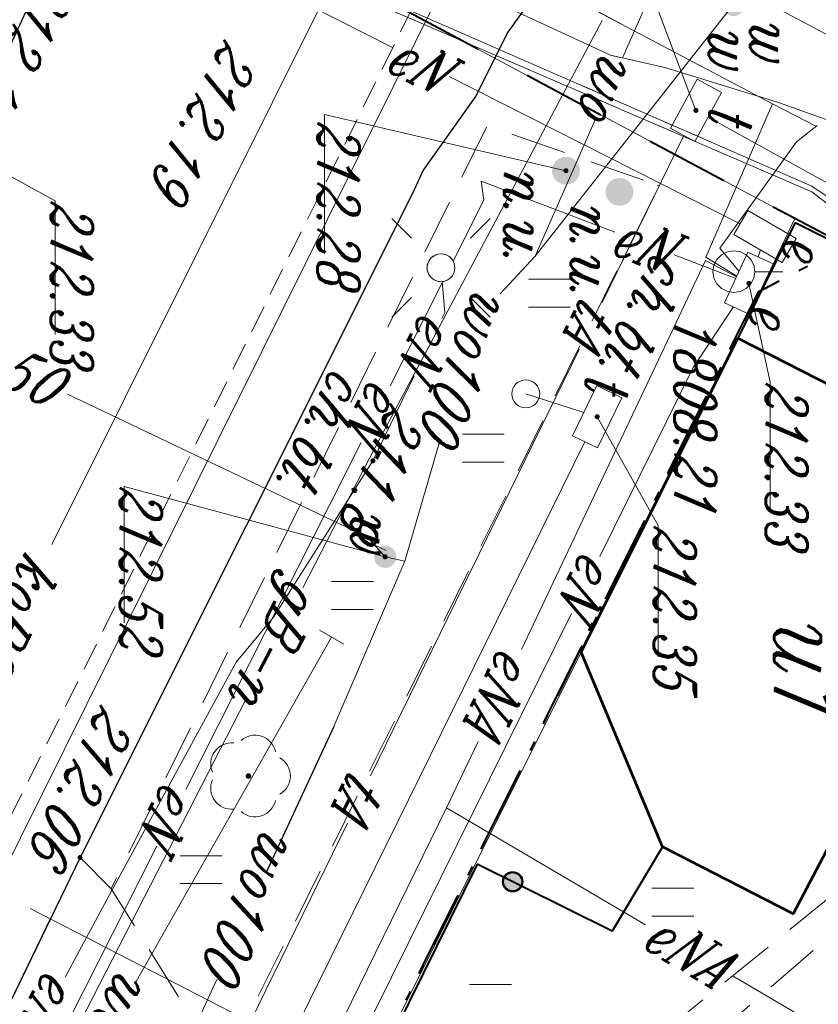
# Model space of a CAD drawing. Header units: millimetres. Extents: x -9598 to -9388, y -264557 to -264347.
# Tile 24 of 44: x -9462 to -9448, y -264425 to -264407. Entities that reach past the tile are written whole.
import ezdxf
from ezdxf.enums import TextEntityAlignment as Align

# ---------------------------------------------------------------- set-up
doc = ezdxf.new("R2010")
doc.units = ezdxf.units.MM
for name, pattern in [('DASHED2', [0.375, 0.25, -0.125]), ('Rakowicka 531_1 wstępna wersja$0$KTCR02-500', [1.5, 1, -0.5]), ('Rakowicka 531_1 wstępna wersja$0$KTJZ01-500', [2, 1.5, -0.5]), ('Rakowicka 531_1 wstępna wersja$0$PTTU04-500', [1.5, 1, -0.5])]:
    doc.linetypes.add(name, pattern=pattern)
doc.layers.get('0').update_dxf_attribs({"color": 20, "lineweight": 35})
for name, color, linetype, lineweight in [('-- CO_p', 51, 'DASHED2', 9), ('-- CO_z', 51, 'Continuous', 9), ('Rakowicka 531_1 wstępna wersja$0$BUIB12_03', 250, 'Continuous', 0), ('Rakowicka 531_1 wstępna wersja$0$EGBB01', 250, 'Continuous', 0), ('Rakowicka 531_1 wstępna wersja$0$EGBD03', 250, 'Continuous', 0), ('Rakowicka 531_1 wstępna wersja$0$EPGPO_216', 7, 'Continuous', 0), ('Rakowicka 531_1 wstępna wersja$0$EPUPZ_251', 7, 'Continuous', 0), ('Rakowicka 531_1 wstępna wersja$0$GUPISL', 250, 'Continuous', 13), ('Rakowicka 531_1 wstępna wersja$0$KTCR02', 250, 'Continuous', 0), ('Rakowicka 531_1 wstępna wersja$0$KTJZ01', 250, 'Continuous', 0), ('Rakowicka 531_1 wstępna wersja$0$KTKR01', 250, 'Continuous', 0), ('Rakowicka 531_1 wstępna wersja$0$KTOK05_01', 250, 'Continuous', 0), ('Rakowicka 531_1 wstępna wersja$0$OBOP02_01', 250, 'Continuous', 0), ('Rakowicka 531_1 wstępna wersja$0$PTTU04', 250, 'Continuous', 0), ('Rakowicka 531_1 wstępna wersja$0$RTPW02', 250, 'Continuous', 0), ('Rakowicka 531_1 wstępna wersja$0$SUOP03_18', 250, 'Continuous', 0), ('Rakowicka 531_1 wstępna wersja$0$SUPE_01', 250, 'Continuous', 0), ('Rakowicka 531_1 wstępna wersja$0$SUPG_01', 250, 'Continuous', 0), ('Rakowicka 531_1 wstępna wersja$0$SUPK_01', 250, 'Continuous', 0), ('Rakowicka 531_1 wstępna wersja$0$SUPT_01', 250, 'Continuous', 0), ('Rakowicka 531_1 wstępna wersja$0$SUPW_01', 250, 'Continuous', 0), ('Rakowicka 531_1 wstępna wersja$0$SUSM04_01_E', 250, 'Continuous', 0), ('Rakowicka 531_1 wstępna wersja$0$SUUS15_03_E', 250, 'Continuous', 0), ('Rakowicka 531_1 wstępna wersja$0$SUUS15_3b_E', 250, 'Continuous', 0), ('Rakowicka 531_1 wstępna wersja$0$SUUS15_7a_T', 250, 'Continuous', 0), ('Rakowicka 531_1 wstępna wersja$0$SUUS15_7b_T', 250, 'Continuous', 0), ('Rakowicka 531_1 wstępna wersja$0$SUUS18_01', 250, 'Continuous', 0), ('Rakowicka 531_1 wstępna wersja$0$SUUS25_W', 250, 'Continuous', 0), ('Rakowicka 531_1 wstępna wersja$0$SUUS30_01', 250, 'Continuous', 0), ('Rakowicka 531_1 wstępna wersja$0$SUXX_01_W', 250, 'Continuous', 0), ('Rakowicka 531_1 wstępna wersja$0$Warstwa 5', 250, 'Continuous', 0)]:
    doc.layers.add(name, color=color, linetype=linetype, lineweight=lineweight)
doc.layers.add('-- RAMKA', color=11, linetype='Continuous')
for name, color, linetype, lineweight, true_color in [('Rakowicka 531_1 wstępna wersja$0$GSPPPK', 7, 'Continuous', 13, 0x0a0909), ('Rakowicka 531_1 wstępna wersja$0$GUPESH', 1, 'Continuous', 0, 0xff0000), ('Rakowicka 531_1 wstępna wersja$0$GUPTSH', 7, 'Continuous', 0, 0xff9100), ('Rakowicka 531_1 wstępna wersja$0$GUPTUX_O', 7, 'Continuous', 0, 0x0a0909), ('Rakowicka 531_1 wstępna wersja$0$GUPWSH', 5, 'Continuous', 0, 0x0000ff)]:
    doc.layers.add(name, color=color, linetype=linetype, lineweight=lineweight, true_color=true_color)
doc.styles.add('Rakowicka 531_1 wstępna wersja$0$Style-ITALIC_1250 I 0.20944', font='ITALIC_1250.shx', dxfattribs={"oblique": 12})

# ---------------------------------------------------------------- blocks, each defined once
blk = doc.blocks.new('Rakowicka 531_1 wstępna wersja$0$GUPESH1')
at = {"layer": 'Rakowicka 531_1 wstępna wersja$0$GUPESH', "linetype": 'Continuous', "lineweight": 13}
blk.add_hatch(color=1, dxfattribs=at).paths.add_polyline_path([(0, -0.45), (-0.11647, -0.43467), (-0.225, -0.38971), (-0.3182, -0.3182), (-0.38971, -0.225), (-0.43467, -0.11647), (-0.45, 0), (-0.43467, 0.11647), (-0.38971, 0.225), (-0.3182, 0.3182), (-0.225, 0.38971), (-0.11647, 0.43467), (0, 0.45), (0.11647, 0.43467), (0.225, 0.38971), (0.3182, 0.3182), (0.38971, 0.225), (0.43467, 0.11647), (0.45, 0), (0.43467, -0.11647), (0.38971, -0.225), (0.3182, -0.3182), (0.225, -0.38971), (0.11647, -0.43467)])
blk = doc.blocks.new('Rakowicka 531_1 wstępna wersja$0$GUPTSH1')
at = {"layer": 'Rakowicka 531_1 wstępna wersja$0$GUPTSH', "linetype": 'Continuous', "lineweight": 13}
blk.add_hatch(color=30, dxfattribs=at).paths.add_polyline_path([(0, -0.45), (-0.11647, -0.43467), (-0.225, -0.38971), (-0.3182, -0.3182), (-0.38971, -0.225), (-0.43467, -0.11647), (-0.45, 0), (-0.43467, 0.11647), (-0.38971, 0.225), (-0.3182, 0.3182), (-0.225, 0.38971), (-0.11647, 0.43467), (0, 0.45), (0.11647, 0.43467), (0.225, 0.38971), (0.3182, 0.3182), (0.38971, 0.225), (0.43467, 0.11647), (0.45, 0), (0.43467, -0.11647), (0.38971, -0.225), (0.3182, -0.3182), (0.225, -0.38971), (0.11647, -0.43467)])
blk = doc.blocks.new('Rakowicka 531_1 wstępna wersja$0$OBOP02_01')
at = {"layer": 'Rakowicka 531_1 wstępna wersja$0$OBOP02_01', "linetype": 'Continuous', "lineweight": 13}
h = blk.add_hatch(color=96, dxfattribs=at)
edge = h.paths.add_edge_path()
edge.add_arc((0, 0), 0.05, 0, 360)
at = {"layer": 'Rakowicka 531_1 wstępna wersja$0$OBOP02_01', "color": 96, "linetype": 'Continuous', "lineweight": 13}
for centre, start, end in [((0, 0.375), 30.1471, 149.8529), ((-0.357, 0.116), 102.1471, 221.8529), ((0.357, 0.116), 318.1471, 77.8529), ((-0.22, -0.303), 174.1472, 293.8529), ((0.22, -0.303), 246.1471, 5.8529)]:
    blk.add_arc(centre, 0.375, start, end, dxfattribs=at)
blk = doc.blocks.new('Rakowicka 531_1 wstępna wersja$0$GUPWSH1')
at = {"layer": 'Rakowicka 531_1 wstępna wersja$0$GUPWSH', "linetype": 'Continuous', "lineweight": 13}
blk.add_hatch(color=5, dxfattribs=at).paths.add_polyline_path([(0, -0.45), (-0.11647, -0.43467), (-0.225, -0.38971), (-0.3182, -0.3182), (-0.38971, -0.225), (-0.43467, -0.11647), (-0.45, 0), (-0.43467, 0.11647), (-0.38971, 0.225), (-0.3182, 0.3182), (-0.225, 0.38971), (-0.11647, 0.43467), (0, 0.45), (0.11647, 0.43467), (0.225, 0.38971), (0.3182, 0.3182), (0.38971, 0.225), (0.43467, 0.11647), (0.45, 0), (0.43467, -0.11647), (0.38971, -0.225), (0.3182, -0.3182), (0.225, -0.38971), (0.11647, -0.43467)])
blk = doc.blocks.new('Rakowicka 531_1 wstępna wersja$0$SUXX_01')
at = {"layer": 'Rakowicka 531_1 wstępna wersja$0$SUXX_01_W', "color": 5, "linetype": 'Continuous', "lineweight": 13}
blk.add_line((0, -0.25), (0, 0.25), dxfattribs=at)
blk = doc.blocks.new('Rakowicka 531_1 wstępna wersja$0$GSPPPK1')
at = {"color": 0, "flags": 128}
blk.add_lwpolyline([(0, 8.75), (0, 3.75)], dxfattribs=at)
blk.add_lwpolyline([(0, 3.75), (1.15881, 3.56646), (2.20419, 3.03381), (3.03381, 2.20419), (3.56646, 1.15881), (3.75, 0), (3.56646, -1.15881), (3.03381, -2.20419), (2.20419, -3.03381), (1.15881, -3.56646), (0, -3.75), (-1.15881, -3.56646), (-2.20419, -3.03381), (-3.03381, -2.20419), (-3.56646, -1.15881), (-3.75, 0), (-3.56646, 1.15881), (-3.03381, 2.20419), (-2.20419, 3.03381), (-1.15881, 3.56646), (0, 3.75)], close=True, dxfattribs=at)
blk = doc.blocks.new('Rakowicka 531_1 wstępna wersja$0$GUPISL1_10')
at = {"color": 0, "flags": 128}
for points in [[(-8.83883, 8.83883), (-5.3033, 5.3033)], [(8.83883, 8.83883), (5.3033, 5.3033)], [(-8.83883, -8.83883), (-5.3033, -5.3033)], [(8.83883, -8.83883), (5.3033, -5.3033)]]:
    blk.add_lwpolyline(points, dxfattribs=at)
blk.add_lwpolyline([(0, 2.5), (0.85505, 2.34922), (1.60697, 1.9151), (2.16507, 1.25), (2.41482, 0.64705), (2.5, 0), (2.41482, -0.64705), (2.16507, -1.25), (1.70042, -1.83262), (1.0847, -2.25242), (0.3726, -2.47207), (-0.3726, -2.47207), (-1.0847, -2.25242), (-1.70042, -1.83262), (-2.16507, -1.25), (-2.43732, -0.5563), (-2.493, 0.18682), (-2.32718, 0.91335), (-1.95458, 1.55872), (-1.4083, 2.0656), (-0.7369, 2.38893), (0, 2.5)], close=True, dxfattribs=at)
blk = doc.blocks.new('Rakowicka 531_1 wstępna wersja$0$RTPW02')
at = {"layer": 'Rakowicka 531_1 wstępna wersja$0$Warstwa 5', "linetype": 'Continuous', "lineweight": 13}
h = blk.add_hatch(color=250, dxfattribs=at)
edge = h.paths.add_edge_path()
edge.add_arc((0, 0), 0.045, 0, 360)
blk = doc.blocks.new('Rakowicka 531_1 wstępna wersja$0$SUUS30_01')
at = {"layer": 'Rakowicka 531_1 wstępna wersja$0$SUUS30_01', "linetype": 'Continuous', "lineweight": 13}
h = blk.add_hatch(color=250, dxfattribs=at)
edge = h.paths.add_edge_path()
edge.add_arc((0, 0), 0.25, 0, 360)
blk = doc.blocks.new('Rakowicka 531_1 wstępna wersja$0$SUUS25')
at = {"layer": 'Rakowicka 531_1 wstępna wersja$0$SUUS25_W', "linetype": 'Continuous', "lineweight": 13}
h = blk.add_hatch(color=250, dxfattribs=at)
edge = h.paths.add_edge_path()
edge.add_arc((0, 0), 0.2, 0, 360)
blk = doc.blocks.new('Rakowicka 531_1 wstępna wersja$0$PTTU04_01')
at = {"layer": 'Rakowicka 531_1 wstępna wersja$0$PTTU04', "color": 250, "linetype": 'Continuous', "lineweight": 13}
for p, q in [((-0.25, -0.375), (-0.25, 0.375)), ((0.25, -0.375), (0.25, 0.375))]:
    blk.add_line(p, q, dxfattribs=at)
blk = doc.blocks.new('Rakowicka 531_1 wstępna wersja$0$RTPW02_1')
at = {"layer": 'Rakowicka 531_1 wstępna wersja$0$RTPW02', "linetype": 'Continuous', "lineweight": 13}
h = blk.add_hatch(color=250, dxfattribs=at)
edge = h.paths.add_edge_path()
edge.add_arc((0, 0), 0.045, 0, 360)
blk = doc.blocks.new('Rakowicka 531_1 wstępna wersja$0$SUUS18_01')
at = {"layer": 'Rakowicka 531_1 wstępna wersja$0$SUUS18_01', "color": 250, "linetype": 'Continuous', "lineweight": 13, "flags": 128}
blk.add_lwpolyline([(-0.5, 0.25), (0.5, 0.25), (0.5, -0.25), (-0.5, -0.25), (-0.5, 0.25)], close=True, dxfattribs=at)
blk = doc.blocks.new('Rakowicka 531_1 wstępna wersja$0$510')
at = {"layer": 'Rakowicka 531_1 wstępna wersja$0$SUSM04_01_E', "color": 250, "linetype": 'Continuous', "lineweight": 13}
blk.add_circle((0, 0), 0.25, dxfattribs=at)
blk = doc.blocks.new('Rakowicka 531_1 wstępna wersja$0$SUUS15_3b_E')
at = {"layer": 'Rakowicka 531_1 wstępna wersja$0$SUUS15_3b_E', "color": 1, "linetype": 'Continuous', "lineweight": 13, "flags": 128}
blk.add_lwpolyline([(-0.5, 0.25), (0.5, 0.25), (0.5, -0.25), (-0.5, -0.25), (-0.5, 0.25)], close=True, dxfattribs=at)
blk = doc.blocks.new('Rakowicka 531_1 wstępna wersja$0$SUUS15_7b_T')
at = {"layer": 'Rakowicka 531_1 wstępna wersja$0$SUUS15_7b_T', "color": 30, "linetype": 'Continuous', "lineweight": 13, "flags": 128}
blk.add_lwpolyline([(-0.5, 0.25), (0.5, 0.25), (0.5, -0.25), (-0.5, -0.25), (-0.5, 0.25)], close=True, dxfattribs=at)
blk = doc.blocks.new('Rakowicka 531_1 wstępna wersja$0$510_2')
at = {"layer": 'Rakowicka 531_1 wstępna wersja$0$SUSM04_01_E', "color": 250, "linetype": 'Continuous', "lineweight": 13}
blk.add_circle((0, 0), 0.25, dxfattribs=at)
blk = doc.blocks.new('Rakowicka 531_1 wstępna wersja')
at = {"layer": 'Rakowicka 531_1 wstępna wersja$0$KTOK05_01', "linetype": 'Continuous', "lineweight": 40}
h = blk.add_hatch(color=250, dxfattribs=at)
edge = h.paths.add_edge_path()
edge.add_arc((7425315.595, 5549082.695), 0.17, 0, 360)
at = {"layer": 'Rakowicka 531_1 wstępna wersja$0$BUIB12_03', "color": 250, "linetype": 'Continuous', "lineweight": 13, "flags": 128}
blk.add_lwpolyline([(7425308.19, 5549091.32), (7425305.85, 5549086.73), (7425303.78, 5549087.76), (7425306.08, 5549092.38), (7425308.19, 5549091.32)], close=True, dxfattribs=at)
at = {"layer": 'Rakowicka 531_1 wstępna wersja$0$EGBB01', "color": 250, "linetype": 'Continuous', "lineweight": 53, "flags": 128}
blk.add_lwpolyline([(7425305.85, 5549086.73), (7425308.48, 5549091.88), (7425312.89, 5549089.64), (7425314.66, 5549088.71), (7425314.58, 5549088.56), (7425316.17, 5549087.72), (7425314.97, 5549085.38), (7425311.48, 5549083.92), (7425305.85, 5549086.73)], close=True, dxfattribs=at)
at = {"layer": 'Rakowicka 531_1 wstępna wersja$0$EGBD03', "color": 96, "linetype": 'Continuous', "lineweight": 13, "flags": 128}
for points in [[(7425324.18, 5549127.474), (7425322.67, 5549124.6), (7425313.32, 5549106.49), (7425303.71, 5549087.75), (7425295.44, 5549072.28), (7425282.33, 5549080.89), (7425294.19, 5549103.78), (7425296.9, 5549108.89), (7425302.92, 5549120.41), (7425305.61, 5549125.48), (7425304.7, 5549125.97), (7425309.344, 5549134.875)], [(7425330.541, 5549078.787), (7425329.63, 5549076.9), (7425328.84, 5549075.25), (7425311.48, 5549083.92), (7425305.85, 5549086.73), (7425303.71, 5549087.75), (7425313.32, 5549106.49), (7425334.47, 5549095.85), (7425337.41, 5549094.37), (7425337.57, 5549094.29), (7425336.35, 5549091.95), (7425336.681, 5549091.785)], [(7425377.48, 5549032.21), (7425364.05, 5549039.31), (7425363.81, 5549038.86), (7425355.7, 5549042.97), (7425349.9, 5549045.91), (7425316.05, 5549062.26), (7425311.57, 5549064.57), (7425306.63, 5549067.13), (7425295.44, 5549072.28), (7425303.71, 5549087.75), (7425305.85, 5549086.73), (7425311.48, 5549083.92), (7425328.84, 5549075.25), (7425337.39, 5549070.98), (7425355.94, 5549061.91), (7425374.38, 5549052.81), (7425383.03, 5549048.34)]]:
    blk.add_lwpolyline(points, dxfattribs=at)
at = {"layer": 'Rakowicka 531_1 wstępna wersja$0$EPGPO_216', "color": 8, "linetype": 'Continuous', "lineweight": 40}
for p, q in [((7425303.031, 5549086.48), (7425302.324, 5549085.157)), ((7425308.266, 5549085.484), (7425306.923, 5549086.153)), ((7425310.504, 5549084.37), (7425309.161, 5549085.038)), ((7425301.853, 5549084.275), (7425301.145, 5549082.953)), ((7425312.742, 5549083.256), (7425311.399, 5549083.924)), ((7425314.98, 5549082.142), (7425313.637, 5549082.81)), ((7425300.674, 5549082.071), (7425299.967, 5549080.748)), ((7425317.218, 5549081.027), (7425315.875, 5549081.696))]:
    blk.add_line(p, q, dxfattribs=at)
at = {"layer": 'Rakowicka 531_1 wstępna wersja$0$EPGPO_216', "color": 8, "linetype": 'Continuous', "lineweight": 40, "flags": 128}
for points in [[(7425304.2, 5549088.69), (7425303.71, 5549087.75), (7425303.503, 5549087.362)], [(7425306.028, 5549086.598), (7425305.02, 5549087.1), (7425304.849, 5549087.432)]]:
    blk.add_lwpolyline(points, dxfattribs=at)
at = {"layer": 'Rakowicka 531_1 wstępna wersja$0$EPUPZ_251', "color": 8, "linetype": 'Continuous', "lineweight": 40}
for p, q in [((7425304.565, 5549087.982), (7425304.645, 5549087.826)), ((7425305.9, 5549086.662), (7425306.056, 5549086.584)), ((7425306.37, 5549086.428), (7425306.526, 5549086.35)), ((7425306.884, 5549086.172), (7425307.779, 5549085.726)), ((7425308.138, 5549085.547), (7425308.294, 5549085.469)), ((7425308.608, 5549085.313), (7425308.764, 5549085.235)), ((7425309.122, 5549085.057), (7425310.017, 5549084.611)), ((7425310.375, 5549084.433), (7425310.532, 5549084.355)), ((7425310.845, 5549084.199), (7425311.002, 5549084.121)), ((7425311.36, 5549083.943), (7425312.255, 5549083.497)), ((7425312.613, 5549083.319), (7425312.77, 5549083.241)), ((7425313.083, 5549083.085), (7425313.24, 5549083.007)), ((7425313.598, 5549082.828), (7425314.493, 5549082.382)), ((7425314.851, 5549082.204), (7425315.008, 5549082.126)), ((7425315.321, 5549081.97), (7425315.478, 5549081.892)), ((7425315.836, 5549081.714), (7425316.731, 5549081.268)), ((7425317.089, 5549081.09), (7425317.246, 5549081.012)), ((7425317.559, 5549080.856), (7425317.716, 5549080.778))]:
    blk.add_line(p, q, dxfattribs=at)
at = {"layer": 'Rakowicka 531_1 wstępna wersja$0$EPUPZ_251', "color": 8, "linetype": 'Continuous', "lineweight": 40, "flags": 128}
blk.add_lwpolyline([(7425304.829, 5549087.471), (7425305.02, 5549087.1), (7425305.542, 5549086.84)], dxfattribs=at)
at = {"layer": 'Rakowicka 531_1 wstępna wersja$0$KTCR02', "color": 250, "linetype": 'Rakowicka 531_1 wstępna wersja$0$KTCR02-500', "lineweight": 13, "flags": 128}
for points in [[(7425302.84, 5549081.09), (7425301.52, 5549082.03), (7425300.37, 5549082.61), (7425299.43, 5549083.28), (7425298.66, 5549084.15), (7425298.14, 5549085.02), (7425297.8, 5549086.02), (7425297.66, 5549086.96), (7425297.63, 5549087.93), (7425297.72, 5549088.7), (7425297.93, 5549089.59), (7425299.92, 5549093.33), (7425300.12, 5549093.67), (7425300.25, 5549093.89), (7425306.76, 5549106.35), (7425309.1, 5549105.08), (7425310.23, 5549107.29), (7425307.84, 5549108.54), (7425314.08, 5549120.54), (7425316.83, 5549125.75), (7425319.058, 5549130.029)], [(7425319.95, 5549119.62), (7425317.38, 5549114.62), (7425317.04, 5549113.95), (7425313.83, 5549107.69), (7425320.49, 5549103.5), (7425328.494, 5549099.463), (7425328.4, 5549099.27), (7425328.27, 5549099), (7425320.288, 5549103.052), (7425313.28, 5549106.61), (7425309.444, 5549099.029), (7425306.08, 5549092.38), (7425303.78, 5549087.76), (7425305.85, 5549086.73), (7425311.48, 5549083.92), (7425314.97, 5549085.38), (7425316.48, 5549084.48), (7425315.28, 5549082.06), (7425320.1, 5549079.67)], [(7425303.12, 5549085.32), (7425303.109, 5549085.287)], [(7425315.72, 5549075.5), (7425315.16, 5549074.94), (7425303.26, 5549080.9), (7425302.84, 5549081.09)], [(7425297.097, 5549075.304), (7425302.89, 5549072.63), (7425311.94, 5549068.09), (7425312.37, 5549067.76), (7425312.408, 5549067.647)]]:
    blk.add_lwpolyline(points, dxfattribs=at)
at = {"layer": 'Rakowicka 531_1 wstępna wersja$0$KTJZ01', "color": 250, "linetype": 'Rakowicka 531_1 wstępna wersja$0$KTJZ01-500', "lineweight": 13, "flags": 128}
for points in [[(7425319.058, 5549130.029), (7425316.83, 5549125.75), (7425314.08, 5549120.54), (7425307.84, 5549108.54), (7425306.76, 5549106.35), (7425300.25, 5549093.89), (7425300.12, 5549093.67), (7425299.92, 5549093.33), (7425297.93, 5549089.59), (7425297.72, 5549088.7), (7425297.63, 5549087.93), (7425297.66, 5549086.96), (7425297.8, 5549086.02), (7425298.14, 5549085.02), (7425298.66, 5549084.15), (7425299.43, 5549083.28), (7425300.37, 5549082.61), (7425301.52, 5549082.03), (7425302.84, 5549081.09)], [(7425302.84, 5549081.09), (7425303.26, 5549080.9), (7425315.16, 5549074.94), (7425320.45, 5549072.38), (7425324.79, 5549070.18), (7425329.97, 5549067.64), (7425348.54, 5549058.38), (7425354.22, 5549055.61), (7425357.67, 5549053.91), (7425362.03, 5549051.7), (7425363.18, 5549051.07), (7425368.65, 5549048.38), (7425372.69, 5549046.37), (7425377.06, 5549044.2), (7425384.6, 5549040.44), (7425387.82, 5549038.8), (7425393.82, 5549035.85), (7425394.13, 5549035.69), (7425398.63, 5549033.36), (7425412.124, 5549026.776), (7425418.203, 5549023.709)], [(7425315.72, 5549075.5), (7425315.16, 5549074.94), (7425320.45, 5549072.38), (7425320.75, 5549072.99)], [(7425349.93, 5549046.35), (7425349.81, 5549047.32), (7425349.48, 5549048.16), (7425349.02, 5549048.91), (7425348.39, 5549049.58), (7425347.2, 5549050.41), (7425346.1, 5549051.08), (7425336.01, 5549056.22), (7425318.45, 5549064.72), (7425312.37, 5549067.76), (7425311.94, 5549068.09), (7425302.89, 5549072.63), (7425297.097, 5549075.304)]]:
    blk.add_lwpolyline(points, dxfattribs=at)
at = {"layer": 'Rakowicka 531_1 wstępna wersja$0$KTKR01', "color": 250, "linetype": 'Continuous', "lineweight": 30, "flags": 128}
for points in [[(7425300.25, 5549093.89), (7425300.12, 5549093.67), (7425299.92, 5549093.33), (7425297.93, 5549089.59), (7425297.72, 5549088.7), (7425297.63, 5549087.93), (7425297.66, 5549086.96), (7425297.8, 5549086.02), (7425298.14, 5549085.02), (7425298.66, 5549084.15), (7425299.43, 5549083.28), (7425300.37, 5549082.61), (7425301.52, 5549082.03), (7425302.84, 5549081.09)], [(7425302.84, 5549081.09), (7425303.26, 5549080.9), (7425315.16, 5549074.94), (7425320.45, 5549072.38), (7425324.79, 5549070.18), (7425329.97, 5549067.64), (7425348.54, 5549058.38), (7425354.22, 5549055.61), (7425357.67, 5549053.91), (7425362.03, 5549051.7), (7425363.18, 5549051.07), (7425368.65, 5549048.38), (7425372.69, 5549046.37), (7425377.06, 5549044.2), (7425384.6, 5549040.44), (7425387.82, 5549038.8), (7425393.82, 5549035.85), (7425394.13, 5549035.69), (7425398.63, 5549033.36), (7425412.124, 5549026.776), (7425418.203, 5549023.709)], [(7425288.96, 5549073.88), (7425290.75, 5549075.76), (7425292.94, 5549076.53), (7425295.17, 5549076.23), (7425297.097, 5549075.304), (7425302.89, 5549072.63), (7425311.94, 5549068.09), (7425312.37, 5549067.76), (7425318.45, 5549064.72), (7425336.01, 5549056.22), (7425346.1, 5549051.08)]]:
    blk.add_lwpolyline(points, dxfattribs=at)
at = {"layer": 'Rakowicka 531_1 wstępna wersja$0$KTOK05_01', "color": 250, "linetype": 'Continuous', "lineweight": 40}
for p, q in [((7425303.78, 5549087.76), (7425305.85, 5549086.73)), ((7425315.28, 5549082.06), (7425320.1, 5549079.67))]:
    blk.add_line(p, q, dxfattribs=at)
at = {"layer": 'Rakowicka 531_1 wstępna wersja$0$KTOK05_01', "color": 250, "linetype": 'Continuous', "lineweight": 40, "flags": 128}
for points in [[(7425303.78, 5549087.76), (7425306.08, 5549092.38), (7425309.444, 5549099.029), (7425313.28, 5549106.61)], [(7425314.97, 5549085.38), (7425316.48, 5549084.48), (7425315.28, 5549082.06)]]:
    blk.add_lwpolyline(points, dxfattribs=at)
at = {"layer": 'Rakowicka 531_1 wstępna wersja$0$KTOK05_01', "color": 250, "linetype": 'Continuous', "lineweight": 40}
for radius in [0.175, 0.17]:
    blk.add_circle((7425315.595, 5549082.695), radius, dxfattribs=at)
at = {"layer": 'Rakowicka 531_1 wstępna wersja$0$PTTU04', "color": 250, "linetype": 'Rakowicka 531_1 wstępna wersja$0$PTTU04-500', "lineweight": 13, "flags": 128}
for points in [[(7425320.288, 5549103.052), (7425328.27, 5549099), (7425333.206, 5549096.585), (7425332.51, 5549095.26), (7425331.89, 5549094.08), (7425328.38, 5549095.88), (7425328.16, 5549095.55), (7425323.96, 5549097.56), (7425323.54, 5549096.95), (7425318.58, 5549087), (7425322.38, 5549085.11), (7425322.21, 5549084.77), (7425322.89, 5549084.42), (7425323.32, 5549084.2), (7425323.16, 5549083.95), (7425318.39, 5549086.27), (7425315.22, 5549089.94), (7425315.46, 5549090.4), (7425316.52, 5549089.86), (7425317.92, 5549092.57), (7425316.871, 5549093.102), (7425317.67, 5549094.64), (7425313.518, 5549096.856), (7425314.891, 5549099.561), (7425317.784, 5549098.119), (7425320.288, 5549103.052)], [(7425320.1, 5549079.67), (7425315.28, 5549082.06), (7425316.48, 5549084.48), (7425314.97, 5549085.38), (7425316.17, 5549087.72), (7425314.58, 5549088.56), (7425314.66, 5549088.71), (7425315.03, 5549089.42), (7425318.08, 5549085.65), (7425322.78, 5549083.35), (7425320.623, 5549079.425), (7425320.1, 5549079.67)], [(7425318.93, 5549077.5), (7425315.72, 5549075.5), (7425302.04, 5549082.24), (7425303.12, 5549085.32), (7425318.93, 5549077.5)]]:
    blk.add_lwpolyline(points, close=True, dxfattribs=at)
at = {"layer": 'Rakowicka 531_1 wstępna wersja$0$SUOP03_18', "color": 5, "linetype": 'Continuous', "lineweight": 30, "flags": 128}
blk.add_lwpolyline([(7425312.81, 5549079.49), (7425315.44, 5549078.27)], dxfattribs=at)
at = {"layer": 'Rakowicka 531_1 wstępna wersja$0$SUPE_01', "color": 1, "linetype": 'Continuous', "lineweight": 13}
for p, q in [((7425301.966, 5549085.401), (7425302.276, 5549086.108)), ((7425302.047, 5549085.322), (7425302.379, 5549086.09)), ((7425299.928, 5549084.087), (7425300.24, 5549084.679)), ((7425301.344, 5549083.982), (7425301.651, 5549084.682)), ((7425301.412, 5549083.853), (7425301.728, 5549084.584))]:
    blk.add_line(p, q, dxfattribs=at)
at = {"layer": 'Rakowicka 531_1 wstępna wersja$0$SUPE_01', "color": 1, "linetype": 'Continuous', "lineweight": 13, "flags": 128}
for points in [[(7425306.863, 5549101.587), (7425306.58, 5549101.04), (7425305.95, 5549099.77), (7425305.3, 5549098.41), (7425304.57, 5549097.12), (7425302.24, 5549092.93), (7425302.39, 5549091.78), (7425303.55, 5549088.88), (7425303.43, 5549088.51), (7425303.13, 5549088.06), (7425298.24, 5549076.891)], [(7425299.336, 5549079.047), (7425303.23, 5549088.06), (7425303.58, 5549088.52), (7425303.68, 5549088.93), (7425302.58, 5549091.79), (7425302.37, 5549092.92), (7425304.025, 5549095.845)], [(7425317.288, 5549086.645), (7425318.62, 5549088.91), (7425319.342, 5549088.529)], [(7425301.65, 5549087.35), (7425302.06, 5549088.142)], [(7425302.041, 5549088.152), (7425302.33, 5549087.78), (7425304.24, 5549086.41), (7425304.656, 5549086.753)], [(7425299.869, 5549083.977), (7425301.65, 5549087.35)], [(7425304.739, 5549086.715), (7425304.4, 5549086.16), (7425301.65, 5549087.35)], [(7425304.395, 5549087.094), (7425304.271, 5549087.137)], [(7425303.803, 5549086.773), (7425301.159, 5549081.559)], [(7425304.781, 5549086.696), (7425304.359, 5549085.591)], [(7425311.433, 5549082.852), (7425304.46, 5549086.15), (7425304.754, 5549086.708)], [(7425309.764, 5549084.255), (7425306.38, 5549085.93), (7425305.292, 5549086.651)], [(7425314.27, 5549081.51), (7425316.366, 5549085.076)], [(7425303.953, 5549084.525), (7425303.04, 5549082.13), (7425303.38, 5549082.18), (7425304.469, 5549081.629)], [(7425323.217, 5549077.598), (7425310.786, 5549083.75)], [(7425324.41, 5549076.541), (7425314.27, 5549081.51), (7425313.078, 5549082.074)], [(7425304.838, 5549081.442), (7425306.704, 5549080.497)], [(7425305.502, 5549081.426), (7425305.39, 5549081.48), (7425304.839, 5549081.432)], [(7425317.307, 5549074.672), (7425315.75, 5549075.51), (7425311.66, 5549077.74), (7425310.85, 5549078.41), (7425308.05, 5549080.19), (7425306.528, 5549080.928)], [(7425300.643, 5549080.543), (7425297.39, 5549074.13), (7425296.063, 5549072.997)], [(7425307.721, 5549079.982), (7425313.939, 5549076.834)], [(7425314.956, 5549076.319), (7425324.81, 5549071.33), (7425324.987, 5549071.24)]]:
    blk.add_lwpolyline(points, dxfattribs=at)
at = {"layer": 'Rakowicka 531_1 wstępna wersja$0$SUPG_01', "color": 52, "linetype": 'Continuous', "lineweight": 13}
for p, q in [((7425300.784, 5549084.466), (7425300.87, 5549084.849)), ((7425305.371, 5549081.528), (7425307.036, 5549080.642))]:
    blk.add_line(p, q, dxfattribs=at)
at = {"layer": 'Rakowicka 531_1 wstępna wersja$0$SUPG_01', "color": 52, "linetype": 'Continuous', "lineweight": 13, "flags": 128}
for points in [[(7425303.038, 5549091.055), (7425302.41, 5549089.65), (7425301.63, 5549087.46), (7425301, 5549085.42), (7425300.78, 5549084.45), (7425298.652, 5549079.857)], [(7425300.156, 5549084.3), (7425308, 5549080.13), (7425310.326, 5549078.936)], [(7425316.075, 5549074.044), (7425319.657, 5549081.007)], [(7425312.327, 5549077.91), (7425318.982, 5549074.494)]]:
    blk.add_lwpolyline(points, dxfattribs=at)
at = {"layer": 'Rakowicka 531_1 wstępna wersja$0$SUPK_01', "color": 36, "linetype": 'Continuous', "lineweight": 13, "flags": 128}
blk.add_lwpolyline([(7425293.7, 5549082.34), (7425309.551, 5549074.437)], dxfattribs=at)
at = {"layer": 'Rakowicka 531_1 wstępna wersja$0$SUPT_01', "color": 30, "linetype": 'Continuous', "lineweight": 13}
blk.add_line((7425303.723, 5549085.024), (7425304.461, 5549084.664), dxfattribs=at)
at = {"layer": 'Rakowicka 531_1 wstępna wersja$0$SUPT_01', "color": 30, "linetype": 'Continuous', "lineweight": 13, "flags": 128}
for points in [[(7425301.891, 5549086.199), (7425306.56, 5549094.65)], [(7425305.211, 5549084.297), (7425302.22, 5549085.76)], [(7425306.85, 5549082.93), (7425307.183, 5549083.969)], [(7425307.709, 5549083.989), (7425320.955, 5549077.466)], [(7425313.699, 5549080.145), (7425306.054, 5549083.884)], [(7425340.655, 5549066.96), (7425314.542, 5549079.733)]]:
    blk.add_lwpolyline(points, dxfattribs=at)
at = {"layer": 'Rakowicka 531_1 wstępna wersja$0$SUPW_01', "color": 5, "linetype": 'Continuous', "lineweight": 13, "flags": 128}
for points in [[(7425302.78, 5549092.794), (7425299.71, 5549087.02), (7425299.59, 5549086.79)], [(7425299.59, 5549086.79), (7425299.88, 5549086.65), (7425304.38, 5549083.1), (7425305.058, 5549082.472)], [(7425299.31, 5549085.33), (7425300.818, 5549084.667)], [(7425301.937, 5549084.175), (7425304.38, 5549083.1)], [(7425307.734, 5549081.378), (7425309.85, 5549080.76), (7425312.81, 5549079.49), (7425314.72, 5549078.604)], [(7425309.85, 5549080.76), (7425309.77, 5549080.41), (7425309.42, 5549080.09), (7425306.853, 5549074.713)], [(7425309.66, 5549080.43), (7425309.55, 5549080.2)], [(7425311.21, 5549079.45), (7425317.422, 5549075.921)], [(7425317.346, 5549077.395), (7425321.45, 5549075.51), (7425324.16, 5549074.09), (7425326.15, 5549072.89), (7425330.699, 5549070.74)]]:
    blk.add_lwpolyline(points, dxfattribs=at)
at = {"layer": 'Rakowicka 531_1 wstępna wersja$0$SUUS15_03_E', "color": 1, "linetype": 'Continuous', "lineweight": 13, "flags": 128}
blk.add_lwpolyline([(7425304.87, 5549086.93), (7425306.643, 5549087.308), (7425308.989, 5549087.308)], dxfattribs=at)
at = {"layer": 'Rakowicka 531_1 wstępna wersja$0$SUUS15_7a_T', "color": 30, "linetype": 'Continuous', "lineweight": 13, "flags": 128}
for points in [[(7425301.77, 5549085.98), (7425296.965, 5549084.173), (7425294.582, 5549084.173)], [(7425307.26, 5549084.21), (7425309.209, 5549085.304), (7425311.563, 5549085.304)], [(7425302.85, 5549083.65), (7425301.845, 5549079.324), (7425304.307, 5549079.324)], [(7425301.21, 5549070.52), (7425303.39, 5549074.495), (7425305.785, 5549074.495)]]:
    blk.add_lwpolyline(points, dxfattribs=at)
at = {"layer": 'Rakowicka 531_1 wstępna wersja$0$SUUS25_W', "color": 5, "linetype": 'Continuous', "lineweight": 13, "flags": 128}
blk.add_lwpolyline([(7425309.77, 5549080.41), (7425308.51, 5549075.732), (7425310.953, 5549075.732)], dxfattribs=at)
at = {"layer": 'Rakowicka 531_1 wstępna wersja$0$GSPPPK', "color": 18, "linetype": 'Continuous', "lineweight": 13, "true_color": 0x0a0909, "xscale": 0.1, "yscale": 0.1, "zscale": 0.1}
blk.add_blockref('Rakowicka 531_1 wstępna wersja$0$GSPPPK1', (7425304.66, 5549086.66), dxfattribs=at)
at = {"layer": 'Rakowicka 531_1 wstępna wersja$0$GUPISL', "color": 250, "linetype": 'Continuous', "lineweight": 13, "xscale": 0.1, "yscale": 0.1, "zscale": 0.1}
blk.add_blockref('Rakowicka 531_1 wstępna wersja$0$GUPISL1_10', (7425304.59, 5549081.41), dxfattribs=at)
at = {"layer": 'Rakowicka 531_1 wstępna wersja$0$OBOP02_01', "color": 96, "linetype": 'Continuous', "lineweight": 13}
blk.add_blockref('Rakowicka 531_1 wstępna wersja$0$OBOP02_01', (7425313.7, 5549077.96), dxfattribs=at)
at = {"layer": 'Rakowicka 531_1 wstępna wersja$0$PTTU04', "color": 250, "linetype": 'Continuous', "lineweight": 13}
for p in [(7425315.962, 5549085.565), (7425305.045, 5549083.351), (7425317.687, 5549082.298), (7425307.825, 5549082.168), (7425310.466, 5549079.824), (7425315.378, 5549077.111)]:
    blk.add_blockref('Rakowicka 531_1 wstępna wersja$0$PTTU04_01', p, dxfattribs=at)
at = {"layer": 'Rakowicka 531_1 wstępna wersja$0$RTPW02', "color": 250, "linetype": 'Continuous', "lineweight": 13}
blk.add_blockref('Rakowicka 531_1 wstępna wersja$0$RTPW02_1', (7425315.16, 5549074.94), dxfattribs=at)
at = {"layer": 'Rakowicka 531_1 wstępna wersja$0$SUSM04_01_E', "color": 250, "linetype": 'Continuous', "lineweight": 13}
for name, p in [('Rakowicka 531_1 wstępna wersja$0$510', (7425306.85, 5549082.93)), ('Rakowicka 531_1 wstępna wersja$0$510_2', (7425304.59, 5549081.41))]:
    blk.add_blockref(name, p, dxfattribs=at)
at = {"layer": 'Rakowicka 531_1 wstępna wersja$0$SUUS15_03_E', "color": 1, "linetype": 'Continuous', "lineweight": 13, "xscale": 0.1, "yscale": 0.1, "zscale": 0.1}
for p in [(7425304.87, 5549086.93), (7425308.05, 5549080.19)]:
    blk.add_blockref('Rakowicka 531_1 wstępna wersja$0$GUPESH1', p, dxfattribs=at)
at = {"layer": 'Rakowicka 531_1 wstępna wersja$0$SUUS15_3b_E', "color": 1, "linetype": 'Continuous', "lineweight": 13, "rotation": 335.2246362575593}
blk.add_blockref('Rakowicka 531_1 wstępna wersja$0$SUUS15_3b_E', (7425304.87, 5549086.93), dxfattribs=at)
at = {"layer": 'Rakowicka 531_1 wstępna wersja$0$SUUS15_7a_T', "color": 30, "linetype": 'Continuous', "lineweight": 13, "xscale": 0.1, "yscale": 0.1, "zscale": 0.1}
for p in [(7425301.77, 5549085.98), (7425307.26, 5549084.21), (7425302.85, 5549083.65)]:
    blk.add_blockref('Rakowicka 531_1 wstępna wersja$0$GUPTSH1', p, dxfattribs=at)
at = {"layer": 'Rakowicka 531_1 wstępna wersja$0$SUUS15_7b_T', "color": 30, "linetype": 'Continuous', "lineweight": 13}
for p, rotation in [((7425301.77, 5549085.98), 331.3893211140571), ((7425307.26, 5549084.21), 333.9462980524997)]:
    blk.add_blockref('Rakowicka 531_1 wstępna wersja$0$SUUS15_7b_T', p, dxfattribs=dict(at, rotation=rotation))
at = {"layer": 'Rakowicka 531_1 wstępna wersja$0$SUUS18_01', "color": 250, "linetype": 'Continuous', "lineweight": 13, "rotation": 59.92039262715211}
blk.add_blockref('Rakowicka 531_1 wstępna wersja$0$SUUS18_01', (7425304.03, 5549087.22), dxfattribs=at)
at = {"layer": 'Rakowicka 531_1 wstępna wersja$0$SUUS25_W', "color": 250, "linetype": 'Continuous', "lineweight": 13}
for p, rotation in [((7425299.88, 5549086.65), 58.05504064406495), ((7425309.77, 5549080.41), 332.40248405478)]:
    blk.add_blockref('Rakowicka 531_1 wstępna wersja$0$SUUS25', p, dxfattribs=dict(at, rotation=rotation))
at = {"layer": 'Rakowicka 531_1 wstępna wersja$0$SUUS25_W', "color": 5, "linetype": 'Continuous', "lineweight": 13, "xscale": 0.1, "yscale": 0.1, "zscale": 0.1}
blk.add_blockref('Rakowicka 531_1 wstępna wersja$0$GUPWSH1', (7425309.77, 5549080.41), dxfattribs=at)
at = {"layer": 'Rakowicka 531_1 wstępna wersja$0$SUUS30_01', "color": 250, "linetype": 'Continuous', "lineweight": 13}
for p in [(7425303.23, 5549084.61), (7425302.85, 5549083.65)]:
    blk.add_blockref('Rakowicka 531_1 wstępna wersja$0$SUUS30_01', p, dxfattribs=at)
at = {"layer": 'Rakowicka 531_1 wstępna wersja$0$SUXX_01_W', "color": 5, "linetype": 'Continuous', "lineweight": 13, "rotation": 330.3989182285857}
blk.add_blockref('Rakowicka 531_1 wstępna wersja$0$SUXX_01', (7425311.21, 5549079.45), dxfattribs=at)
at = {"layer": 'Rakowicka 531_1 wstępna wersja$0$Warstwa 5', "color": 250, "linetype": 'Continuous', "lineweight": 13}
blk.add_blockref('Rakowicka 531_1 wstępna wersja$0$RTPW02', (7425301.44, 5549077.64), dxfattribs=at)
at = {"layer": 'Rakowicka 531_1 wstępna wersja$0$EGBB01', "color": 250, "linetype": 'Continuous', "lineweight": 30, "style": 'Rakowicka 531_1 wstępna wersja$0$Style-ITALIC_1250 I 0.20944', "oblique": 12, "width": 0.8}
blk.add_text('u1', height=1.25, rotation=359.9998, dxfattribs=at).set_placement((7425310.831, 5549087.384))
at = {"layer": 'Rakowicka 531_1 wstępna wersja$0$GSPPPK', "color": 250, "linetype": 'Continuous', "lineweight": 13, "insert": (7425305.46, 5549085.593), "char_height": 0.75, "attachment_point": 7, "line_spacing_factor": 0.6, "style": 'Rakowicka 531_1 wstępna wersja$0$Style-ITALIC_1250 I 0.20944'}
blk.add_mtext('\\H1x;\\W0.8;1808.21', dxfattribs=at)
at = {"layer": 'Rakowicka 531_1 wstępna wersja$0$GUPTUX_O', "color": 250, "linetype": 'Continuous', "lineweight": 13, "char_height": 0.75, "attachment_point": 7, "rotation": 359.9998, "line_spacing_factor": 0.6, "style": 'Rakowicka 531_1 wstępna wersja$0$Style-ITALIC_1250 I 0.20944'}
for insert in [(7425303.411, 5549083.736), (7425302.797, 5549082.542)]:
    blk.add_mtext('\\H1x;\\W0.8;n.u.', dxfattribs=dict(at, insert=insert))
at = {"layer": 'Rakowicka 531_1 wstępna wersja$0$KTCR02', "color": 250, "linetype": 'Continuous', "lineweight": 13, "style": 'Rakowicka 531_1 wstępna wersja$0$Style-ITALIC_1250 I 0.20944', "oblique": 12, "width": 0.8}
for rotation, p in [(333.6819, (7425305.354, 5549084.71)), (333.4935, (7425307.432, 5549078.932))]:
    blk.add_text('ch.bt.', height=0.75, rotation=rotation, dxfattribs=at).set_placement(p, align=Align.CENTER)
at = {"layer": 'Rakowicka 531_1 wstępna wersja$0$RTPW02', "color": 250, "linetype": 'Continuous', "lineweight": 13, "style": 'Rakowicka 531_1 wstępna wersja$0$Style-ITALIC_1250 I 0.20944', "oblique": 12, "width": 0.8}
blk.add_text('212.06', height=0.75, rotation=333.359, dxfattribs=at).set_placement((7425312.408, 5549075.31))
at = {"layer": 'Rakowicka 531_1 wstępna wersja$0$SUPE_01', "color": 1, "linetype": 'Continuous', "lineweight": 13, "style": 'Rakowicka 531_1 wstępna wersja$0$Style-ITALIC_1250 I 0.20944', "oblique": 12, "width": 0.8}
for s, rotation, p in [('eNA', 59.5514, (7425316.827, 5549085.86)), ('eN', 69.1307, (7425304.156, 5549085.058)), ('eN', 333.6708, (7425310.295, 5549084.044)), ('eNA', 334.6865, (7425312.255, 5549082.463)), ('eN', 63.1033, (7425300.936, 5549081.033)), ('eN', 334.1284, (7425306.015, 5549081.177)), ('eN', 333.1469, (7425307.212, 5549080.24)), ('eN', 333.1469, (7425314.428, 5549076.537)), ('eN', 331.7162, (7425317.809, 5549074.402))]:
    blk.add_text(s, height=0.75, rotation=rotation, dxfattribs=at).set_placement(p, align=Align.MIDDLE_CENTER)
at = {"layer": 'Rakowicka 531_1 wstępna wersja$0$SUPG_01', "color": 250, "linetype": 'Continuous', "lineweight": 13, "style": 'Rakowicka 531_1 wstępna wersja$0$Style-ITALIC_1250 I 0.20944', "oblique": 12, "width": 0.8}
blk.add_text('gB-n', height=0.75, rotation=332.834, dxfattribs=at).set_placement((7425311.345, 5549078.46), align=Align.MIDDLE_CENTER)
at = {"layer": 'Rakowicka 531_1 wstępna wersja$0$SUPK_01', "color": 36, "linetype": 'Continuous', "lineweight": 13, "style": 'Rakowicka 531_1 wstępna wersja$0$Style-ITALIC_1250 I 0.20944', "oblique": 12, "width": 0.8}
blk.add_text('koB300', height=0.75, rotation=333.4983, dxfattribs=at).set_placement((7425311.264, 5549073.582), align=Align.MIDDLE_CENTER)
at = {"layer": 'Rakowicka 531_1 wstępna wersja$0$SUPT_01', "color": 30, "linetype": 'Continuous', "lineweight": 13, "style": 'Rakowicka 531_1 wstępna wersja$0$Style-ITALIC_1250 I 0.20944', "oblique": 12, "width": 0.8}
for p in [(7425305.635, 5549084.095), (7425314.121, 5549079.939)]:
    blk.add_text('tA', height=0.75, rotation=333.9352, dxfattribs=at).set_placement(p, align=Align.MIDDLE_CENTER)
at = {"layer": 'Rakowicka 531_1 wstępna wersja$0$SUPW_01', "color": 5, "linetype": 'Continuous', "lineweight": 13, "style": 'Rakowicka 531_1 wstępna wersja$0$Style-ITALIC_1250 I 0.20944', "oblique": 12, "width": 0.8}
for s, rotation, p in [('wo', 336.2581, (7425301.378, 5549084.421)), ('wo100', 338.1412, (7425306.369, 5549081.857)), ('wo100', 335.3338, (7425316.032, 5549077.998)), ('wo-n', 330.3989, (7425318.378, 5549075.378)), ('wo50', 64.4795, (7425306.295, 5549073.545))]:
    blk.add_text(s, height=0.75, rotation=rotation, dxfattribs=at).set_placement(p, align=Align.MIDDLE_CENTER)
at = {"layer": 'Rakowicka 531_1 wstępna wersja$0$SUUS15_03_E', "color": 1, "linetype": 'Continuous', "lineweight": 13, "char_height": 0.75, "attachment_point": 7, "line_spacing_factor": 0.6, "style": 'Rakowicka 531_1 wstępna wersja$0$Style-ITALIC_1250 I 0.20944'}
for s, insert, rotation in [('\\H1x;\\W0.8;212.33', (7425306.643, 5549087.23), 359.9998), ('\\H1x;\\W0.8;e', (7425305.227, 5549086.954), 359.9998), ('\\H1x;\\W0.8;211.8', (7425307.001, 5549080.502), 336.6614)]:
    blk.add_mtext(s, dxfattribs=dict(at, insert=insert, rotation=rotation))
at = {"layer": 'Rakowicka 531_1 wstępna wersja$0$SUUS15_7a_T', "color": 30, "linetype": 'Continuous', "lineweight": 13, "char_height": 0.75, "attachment_point": 7, "rotation": 359.9998, "line_spacing_factor": 0.6, "style": 'Rakowicka 531_1 wstępna wersja$0$Style-ITALIC_1250 I 0.20944'}
for s, insert in [('\\H1x;\\W0.8;212.35', (7425309.209, 5549085.226)), ('\\H1x;\\W0.8;212.28', (7425301.971, 5549079.197)), ('\\H1x;\\W0.8;212.33', (7425303.39, 5549074.417))]:
    blk.add_mtext(s, dxfattribs=dict(at, insert=insert))
at = {"layer": 'Rakowicka 531_1 wstępna wersja$0$SUUS15_7b_T', "color": 30, "linetype": 'Continuous', "lineweight": 13, "char_height": 0.75, "attachment_point": 7, "rotation": 359.9998, "line_spacing_factor": 0.6, "style": 'Rakowicka 531_1 wstępna wersja$0$Style-ITALIC_1250 I 0.20944'}
for insert in [(7425301.674, 5549086.224), (7425306.482, 5549084.008)]:
    blk.add_mtext('\\H1x;\\W0.8;t', dxfattribs=dict(at, insert=insert))
at = {"layer": 'Rakowicka 531_1 wstępna wersja$0$SUUS18_01', "color": 250, "linetype": 'Continuous', "lineweight": 13, "insert": (7425304.023, 5549087.543), "char_height": 0.75, "attachment_point": 7, "rotation": 359.9998, "line_spacing_factor": 0.6, "style": 'Rakowicka 531_1 wstępna wersja$0$Style-ITALIC_1250 I 0.20944'}
blk.add_mtext('\\H1x;\\W0.8;e', dxfattribs=at)
at = {"layer": 'Rakowicka 531_1 wstępna wersja$0$SUUS25_W', "color": 250, "linetype": 'Continuous', "lineweight": 13, "char_height": 0.75, "attachment_point": 7, "rotation": 359.9998, "line_spacing_factor": 0.6, "style": 'Rakowicka 531_1 wstępna wersja$0$Style-ITALIC_1250 I 0.20944'}
for insert in [(7425300.13, 5549086.95), (7425300.27, 5549086.21), (7425308.943, 5549079.801)]:
    blk.add_mtext('\\H1x;\\W0.8;w', dxfattribs=dict(at, insert=insert))
at = {"layer": 'Rakowicka 531_1 wstępna wersja$0$SUUS25_W', "color": 5, "linetype": 'Continuous', "lineweight": 13, "insert": (7425308.51, 5549075.654), "char_height": 0.75, "attachment_point": 7, "rotation": 359.9998, "line_spacing_factor": 0.6, "style": 'Rakowicka 531_1 wstępna wersja$0$Style-ITALIC_1250 I 0.20944'}
blk.add_mtext('\\H1x;\\W0.8;212.52', dxfattribs=at)
at = {"layer": 'Rakowicka 531_1 wstępna wersja$0$Warstwa 5', "color": 250, "linetype": 'Continuous', "lineweight": 13, "char_height": 0.75, "attachment_point": 7, "line_spacing_factor": 0.6, "style": 'Rakowicka 531_1 wstępna wersja$0$Style-ITALIC_1250 I 0.20944'}
for s, insert, rotation in [('\\H1x;\\W0.8;212.19', (7425300.483, 5549077.529), 332.3738), ('\\H1x;\\W0.8;212.11', (7425299.242, 5549074.253), 332.447)]:
    blk.add_mtext(s, dxfattribs=dict(at, insert=insert, rotation=rotation))

msp = doc.modelspace()

# ---------------------------------------------------------------- linework, layer by layer
at = {"layer": '-- CO_p', "ltscale": 2}
msp.add_line((-9484.614, -264465.972, -10.18), (-9451.937, -264400.2, -10.18), dxfattribs=at)
at = {"layer": '-- CO_z'}
msp.add_line((-9484.63, -264466.722, -10.18), (-9451.651, -264400.343, -10.18), dxfattribs=at)

# ---------------------------------------------------------------- block references
at = {"layer": '-- RAMKA', "rotation": 270}
msp.add_blockref('Rakowicka 531_1 wstępna wersja', (-5558536.267, 7160892.827), dxfattribs=at)

doc.saveas('drawing.dxf')
